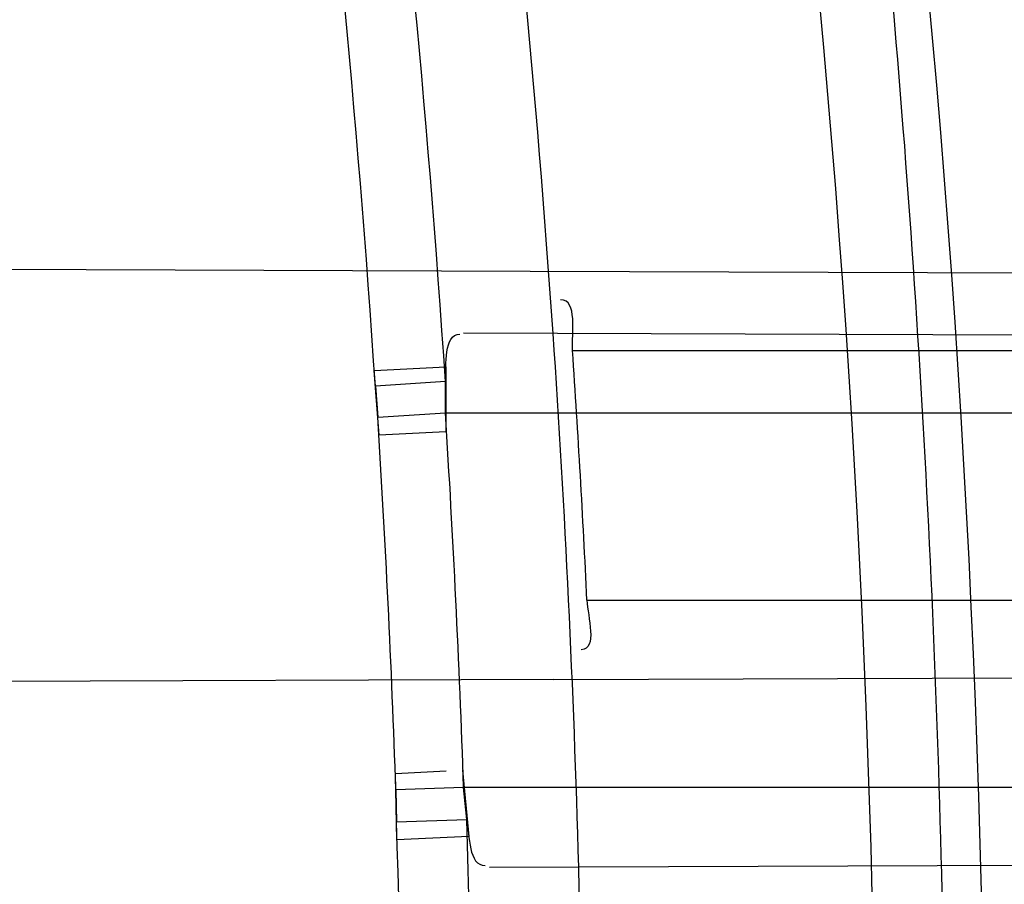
# Model space of a CAD drawing. Header units: millimetres. Extents: x 0 to 297, y 0 to 210.
# Tile 35 of 256: x 146.1889 to 146.2165, y 91.0798 to 91.104. Entities that reach past the tile are written whole.
import ezdxf

# ---------------------------------------------------------------- set-up
doc = ezdxf.new("R2010")
doc.units = ezdxf.units.MM
doc.header["$LTSCALE"] = 16.335
doc.layers.get('0').update_dxf_attribs({"linetype": 'CONTINUOUS'})
for name, color, linetype in [('01_GLOBAL', 7, 'CONTINUOUS'), ('INTFCLR_1', 7, 'CONTINUOUS'), ('INTFCLR_144815', 7, 'CONTINUOUS')]:
    doc.layers.add(name, color=color, linetype=linetype)

msp = doc.modelspace()

# ---------------------------------------------------------------- linework, layer by layer
at = {"color": 7, "linetype": 'Continuous'}
msp.add_circle((146.8548034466, 92.13446435), 2.66, dxfattribs=at)
at = {"color": 9, "linetype": 'Continuous'}
msp.add_arc((146.8548034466, 92.13446435), 2.6259090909, 182.9674534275, 267.0325465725, dxfattribs=at)
at = {"layer": '01_GLOBAL', "color": 7, "linetype": 'Continuous'}
msp.add_circle((146.8548034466, 92.13446435), 2.695, dxfattribs=at)
at = {"layer": 'INTFCLR_1', "color": 6, "linetype": 'Continuous'}
for p, q in [((146.1508700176, 91.09718212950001), (146.2031934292, 91.0969994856)), ((146.2038547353, 91.08554011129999), (146.1516667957, 91.0853579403))]:
    msp.add_line(p, q, dxfattribs=at)
at = {"layer": 'INTFCLR_1', "color": 9, "linetype": 'Continuous'}
for p, q in [((146.2031934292, 91.0969994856), (146.2621692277, 91.0967936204)), ((146.2248900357, 91.0951737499), (146.201328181, 91.0952559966)), ((146.2043853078, 91.0947686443), (146.2622645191, 91.0947686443)), ((146.2008186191, 91.0930186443), (146.2250232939, 91.0930186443)), ((146.2047874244, 91.0877686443), (146.2626121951, 91.0877686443)), ((146.2038547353, 91.08554011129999), (146.2627179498, 91.0857455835)), ((146.2254997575, 91.08251864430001), (146.2013275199, 91.08251864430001)), ((146.202051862, 91.0802838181), (146.2255620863, 91.08036588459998))]:
    msp.add_line(p, q, dxfattribs=at)
at = {"layer": 'INTFCLR_1', "color": 7, "linetype": 'Continuous'}
for p, q in [((146.1988188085, 91.0942114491), (146.2008325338, 91.094316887)), ((146.1989553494, 91.0923999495), (146.1988188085, 91.0942114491)), ((146.2008325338, 91.094316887), (146.2008326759, 91.0924851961)), ((146.2008183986, 91.0939042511), (146.1988524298, 91.0937732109)), ((146.2008186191, 91.0930186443), (146.2008183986, 91.0939042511)), ((146.1988524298, 91.0937732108), (146.1989183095, 91.09289669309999)), ((146.1989183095, 91.0928966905), (146.2008186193, 91.0930186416)), ((146.2008326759, 91.0924851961), (146.1989553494, 91.0923999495)), ((146.1994169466, 91.0829042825), (146.2008343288, 91.08298011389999)), ((146.199456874, 91.0810458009), (146.1994169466, 91.0829042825)), ((146.2012947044, 91.0830046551), (146.2014780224, 91.08113909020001)), ((146.2013275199, 91.0825186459), (146.1994274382, 91.082453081)), ((146.1994274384, 91.08245307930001), (146.1994469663, 91.0815508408)), ((146.2014163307, 91.0816137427), (146.2013275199, 91.08251864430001)), ((146.1994469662, 91.08155084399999), (146.2014163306, 91.0816137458)), ((146.2014780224, 91.08113909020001), (146.199456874, 91.0810458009))]:
    msp.add_line(p, q, dxfattribs=at)
at = {"layer": 'INTFCLR_1', "color": 6, "linetype": 'Continuous'}
for centre, radius, start, end in [((145.8396077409, 91.0702686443), 0.4224162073, 270, 90.00000002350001), ((145.8396077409, 91.0702686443), 0.4014439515, 270, 90.00000002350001), ((145.8396077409, 91.0702686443), 0.3650864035, 1.5733270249, 3.9231443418), ((145.8390281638, 91.07026907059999), 0.3661776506, 2.7391998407, 3.8363115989), ((145.8399817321, 91.0702677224), 0.3615534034, 1.9417894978, 3.6077476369)]:
    msp.add_arc(centre, radius, start, end, dxfattribs=at)
at = {"layer": 'INTFCLR_1', "color": 9, "linetype": 'Continuous'}
for centre, radius, start, end in [((145.8430307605, 91.0702693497), 0.3729410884, 346.8723352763, 13.1275089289), ((145.8429710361, 91.0702686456), 0.3699364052, 346.8756062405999, 13.1243934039), ((145.8415209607, 91.0702603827), 0.3600745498, 3.764968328, 7.411857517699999), ((145.8414982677, 91.07026041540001), 0.3581268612, 3.7644584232, 7.4108537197), ((145.8396077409, 91.0702686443), 0.3650864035, 3.9231443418, 7.0825175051), ((145.8420686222, 91.07026596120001), 0.3575665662, 1.953218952, 3.6287299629), ((145.8414903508, 91.0702686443), 0.3581343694, 358.1947295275, 1.80527045), ((145.8396077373, 91.0702686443), 0.3619872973, 358.2048144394, 1.7952067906), ((145.8396077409, 91.0702686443), 0.3650864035, 358.4266729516, 1.5733270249)]:
    msp.add_arc(centre, radius, start, end, dxfattribs=at)
for points, knots in [([(146.215167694, 90.9396470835), (146.2159987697, 90.9419085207), (146.2176274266, 90.946474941), (146.2207305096, 90.9557355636), (146.2257654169, 90.97235802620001), (146.2304341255, 90.99186806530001), (146.2335169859, 91.0093050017), (146.2348129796, 91.0182086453), (146.2354818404, 91.02335838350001), (146.2370256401, 91.0362869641), (146.2386297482, 91.0583777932), (146.2383725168, 91.0844410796), (146.2371603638, 91.1013312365), (146.2363978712, 91.10913017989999), (146.2358364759, 91.11431722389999), (146.2341019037, 91.1283170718), (146.2301634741, 91.1507347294), (146.2244881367, 91.17262139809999), (146.2204287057, 91.18561168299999), (146.2189019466, 91.1902581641), (146.2165792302, 91.19710265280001), (146.2113391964, 91.2114121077), (146.2022901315, 91.2324139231), (146.191984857, 91.25225539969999), (146.1848007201, 91.2644679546), (146.1814430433, 91.2699042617), (146.1792124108, 91.2734478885), (146.1731796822, 91.2827676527), (146.1630706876, 91.2970711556), (146.1490288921, 91.31448381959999), (146.1371354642, 91.3275359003), (146.1288272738, 91.33587871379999), (146.1242335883, 91.3402958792), (146.1178598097, 91.34625301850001), (146.1089384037, 91.3540531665), (146.0992814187, 91.3616216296), (146.0931582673, 91.3659756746), (146.0901748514, 91.36797805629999), (146.0877179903, 91.3695554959), (146.0855301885, 91.370872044), (146.0836031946, 91.37188306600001), (146.0825200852, 91.3723860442), (146.0816575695, 91.37269367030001), (146.0810609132, 91.3728329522), (146.0805598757, 91.3727572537), (146.0804622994, 91.37228572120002), (146.0807027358, 91.3717645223), (146.0811202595, 91.37104224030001), (146.0817948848, 91.3701330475), (146.0826939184, 91.36902450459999), (146.0838249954, 91.3677243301), (146.0851758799, 91.36623182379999), (146.086740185, 91.3645487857), (146.0892045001, 91.3619398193), (146.0927127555, 91.3582725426), (146.0992604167, 91.35140180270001), (146.106411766, 91.3436935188), (146.1129263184, 91.3363261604), (146.1169531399, 91.331641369), (146.123428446, 91.3239507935), (146.1333417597, 91.31148785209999), (146.1463378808, 91.2933556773), (146.155744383, 91.27855323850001), (146.1619029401, 91.26801686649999), (146.1660815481, 91.2606062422), (146.1732904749, 91.2470796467), (146.1829180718, 91.22665319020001), (146.189559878, 91.2096229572), (146.192649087, 91.2007931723)], [0, 0, 0, 0, 0.0103790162, 0.0208837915, 0.0420711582, 0.08518389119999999, 0.1071959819, 0.1183353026, 0.1239410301, 0.1295663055, 0.1744258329, 0.2192337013, 0.2417180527, 0.2473539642, 0.2529903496, 0.2641931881, 0.3081223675, 0.3509244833, 0.3614867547, 0.3667496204, 0.3719934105, 0.3926231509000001, 0.4323812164, 0.470412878, 0.488854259, 0.4934078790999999, 0.4979383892, 0.5068921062, 0.5412323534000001, 0.5733304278, 0.6031976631, 0.6172528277, 0.6240454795, 0.630650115, 0.6548352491, 0.6750685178, 0.6834752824, 0.6871962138, 0.6905460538, 0.6960524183, 0.6981915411, 0.6999110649, 0.7012078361, 0.7020914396, 0.7026255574, 0.7031007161, 0.7038824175, 0.7050749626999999, 0.7066970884, 0.7087489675, 0.7112252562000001, 0.7141187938, 0.7174211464, 0.7211233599, 0.729578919, 0.7392839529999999, 0.762009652, 0.7748693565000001, 0.7816473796, 0.7886214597, 0.8181786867, 0.8502212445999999, 0.8846823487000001, 0.8936821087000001, 0.9027944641, 0.9213301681, 0.9597016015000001, 1, 1, 1, 1]), ([(146.0853256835, 91.3712686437), (146.0858354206, 91.3712685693), (146.0884302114, 91.37024205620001), (146.0914097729, 91.3684995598), (146.094679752, 91.36644225), (146.0977098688, 91.3644452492), (146.1039326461, 91.360106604), (146.1137472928, 91.3525690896), (146.1228234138, 91.3447983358), (146.1293077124, 91.3388643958), (146.1339781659, 91.33446754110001), (146.1424222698, 91.3261670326), (146.1545124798, 91.3131819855), (146.1687911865, 91.29585634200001), (146.1790766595, 91.28161812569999), (146.1852148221, 91.2723404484), (146.1874832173, 91.2688147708), (146.1908964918, 91.263408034), (146.1981971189, 91.2512666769), (146.2086731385, 91.2315369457), (146.2178781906, 91.21064109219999), (146.2232089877, 91.19640184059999), (146.2255710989, 91.18959322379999), (146.227123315, 91.18497242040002), (146.2312489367, 91.17205880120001), (146.2370185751, 91.1502981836), (146.2410247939, 91.1279970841), (146.242788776, 91.1140716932), (146.2433595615, 91.1089133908), (146.2441347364, 91.1011583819), (146.2453671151, 91.08436335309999), (146.2456287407, 91.058442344), (146.2439975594, 91.03647449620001), (146.2424282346, 91.02361998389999), (146.2417481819, 91.0184987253), (146.2404303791, 91.0096435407), (146.2372949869, 90.9922981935), (146.2325471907, 90.97289442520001), (146.2274296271, 90.95636879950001), (146.2242749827, 90.9471599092), (146.2226192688, 90.94261896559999), (146.2217743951, 90.9403701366)], [0, 0, 0, 0, 0.0031306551, 0.0166311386, 0.0214593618, 0.0268204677, 0.03892666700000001, 0.0680356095, 0.1027865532, 0.1122690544, 0.1220182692, 0.1421808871, 0.1849821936, 0.2309157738, 0.2799873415, 0.2927705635, 0.2992370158, 0.3057352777, 0.3320402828, 0.3862318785, 0.4428084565, 0.4721382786, 0.4795908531, 0.487069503, 0.5020757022, 0.562848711, 0.6251729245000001, 0.641061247, 0.6490543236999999, 0.6570463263, 0.6889269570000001, 0.7524525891, 0.8160592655, 0.8240370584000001, 0.8319876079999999, 0.8477879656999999, 0.8790177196, 0.9402188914, 0.9703170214, 0.9852457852, 1, 1, 1, 1]), ([(146.192649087, 91.2007931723), (146.1958606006, 91.19161380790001), (146.2016925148, 91.1727509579), (146.207244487, 91.1485054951), (146.2099856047, 91.1323126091), (146.2110878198, 91.12467357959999), (146.2117778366, 91.1195334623), (146.2134659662, 91.10537393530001), (146.2150886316, 91.08202445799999), (146.2148602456, 91.05859212), (146.2140091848, 91.0442666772), (146.2136200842, 91.03903900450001), (146.2129629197, 91.0312586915), (146.2111506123, 91.0146916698), (146.206931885, 90.9897134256), (146.2017743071, 90.9689710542), (146.19827327, 90.95706681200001), (146.1968531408, 90.95239866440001), (146.1942959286, 90.9443911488), (146.1888936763, 90.9289345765), (146.1802622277, 90.90786547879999), (146.171382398, 90.8897741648), (146.1656550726, 90.8792145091), (146.1635773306, 90.8754900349), (146.1604900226, 90.8700564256), (146.1538400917, 90.8588573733), (146.1432874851, 90.8427416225), (146.130351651, 90.82515020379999), (146.1210235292, 90.81367435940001), (146.1156460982, 90.8073755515), (146.113618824, 90.80502464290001), (146.1101975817, 90.8011144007), (146.1038773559, 90.7940784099), (146.096999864, 90.7867494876), (146.0907938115, 90.7802607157), (146.0870749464, 90.7763572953), (146.0841227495, 90.7731700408), (146.082218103, 90.7709636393), (146.0811689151, 90.76956887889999), (146.0807337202, 90.7688287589), (146.0804699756, 90.768297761), (146.0805812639, 90.7676067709), (146.0820539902, 90.76790723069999), (146.0836740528, 90.7686837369), (146.0866075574, 90.7702696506), (146.0894057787, 90.77205211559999), (146.0917034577, 90.7735832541), (146.0931778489, 90.7745970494), (146.0956556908, 90.77633123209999), (146.0996186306, 90.7792326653), (146.1051563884, 90.78353748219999), (146.1134349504, 90.79034993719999), (146.1208444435, 90.79699512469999), (146.1273278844, 90.803212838), (146.1319747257, 90.8077988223), (146.1403493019, 90.8164335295), (146.1522854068, 90.8298984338), (146.1663008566, 90.8478011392), (146.1763364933, 90.8624671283), (146.1823017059, 90.8720054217), (146.1845040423, 90.87562926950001), (146.1878179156, 90.8811894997), (146.1948947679, 90.8936741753), (146.2049952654, 90.9139390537), (146.2119439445, 90.93087495), (146.2151676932, 90.9396470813)], [0, 0, 0, 0, 0.0419354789, 0.08505031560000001, 0.1071497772, 0.1127379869, 0.1183317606, 0.1295131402, 0.1742263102, 0.2191466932, 0.230445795, 0.2361065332, 0.241751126, 0.2641147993, 0.3079545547, 0.3508736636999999, 0.3561840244, 0.3614616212, 0.3719139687, 0.3924297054, 0.4320526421, 0.4700131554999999, 0.4792642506, 0.483852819, 0.4884035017, 0.5062126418, 0.5400088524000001, 0.5714206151, 0.6003317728, 0.6037560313, 0.6071340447, 0.6137178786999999, 0.6261602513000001, 0.6479155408, 0.6570536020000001, 0.6648783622, 0.6711643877, 0.6757843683, 0.6774462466, 0.6786751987, 0.6794900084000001, 0.6799813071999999, 0.6813020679, 0.6842478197, 0.6888651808, 0.6950795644, 0.6987591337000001, 0.70073729, 0.7027989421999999, 0.7117993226, 0.7219139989, 0.7330405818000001, 0.7580265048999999, 0.7648041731, 0.7717766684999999, 0.7861782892, 0.816667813, 0.8493175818, 0.8841610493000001, 0.8932352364, 0.8978283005, 0.9024468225, 0.9211469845, 0.9596997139, 1, 1, 1, 1]), ([(146.0853256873, 90.7692686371), (146.0851880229, 90.76926865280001), (146.0848509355, 90.76933511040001), (146.0848682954, 90.76994105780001), (146.0852289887, 90.7705644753), (146.0858526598, 90.7714910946), (146.0868032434, 90.7726443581), (146.0886356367, 90.7747215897), (146.090803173, 90.7769929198), (146.093215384, 90.77947858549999), (146.0959839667, 90.7823063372), (146.1017014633, 90.78813019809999), (146.1087122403, 90.79541364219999), (146.1151564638, 90.8024097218), (146.1186445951, 90.80629812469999), (146.1207113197, 90.8086358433), (146.1261908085, 90.8148966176), (146.1356953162, 90.82630389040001), (146.1488811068, 90.8438006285), (146.1596415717, 90.8598377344), (146.1664241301, 90.87098636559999), (146.1695721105, 90.8763942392), (146.1716900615, 90.88010002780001), (146.1775256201, 90.8906021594), (146.1865751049, 90.9085978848), (146.1953782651, 90.9295730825), (146.2008882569, 90.9449633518), (146.2034958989, 90.9529350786), (146.2049438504, 90.9575818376), (146.2085119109, 90.96942638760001), (146.2137695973, 90.9900678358), (146.2180725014, 91.0149384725), (146.2199207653, 91.0314342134), (146.2205908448, 91.0391798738), (146.2209875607, 91.0443838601), (146.221855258, 91.0586438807), (146.2220882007, 91.0819731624), (146.2204334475, 91.1052178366), (146.2187124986, 91.1193111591), (146.218008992, 91.1244278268), (146.2168850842, 91.13203296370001), (146.2140893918, 91.1481570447), (146.2084266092, 91.17229781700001), (146.202482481, 91.1910654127), (146.1992099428, 91.20019722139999)], [0, 0, 0, 0, 0.0008731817, 0.001718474, 0.0032338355, 0.0055641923, 0.008732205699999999, 0.0127298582, 0.0231213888, 0.0286463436, 0.0346993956, 0.04822263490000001, 0.0804125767, 0.0988155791, 0.1085508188, 0.1135449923, 0.1186070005, 0.1613231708, 0.2076862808, 0.2575123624, 0.2837454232, 0.2904461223, 0.2972015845, 0.3108183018, 0.3666504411, 0.4248609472, 0.4549769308, 0.4703146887, 0.4780576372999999, 0.4858477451, 0.5487776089, 0.6130123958, 0.6457680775, 0.6540347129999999, 0.6623246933, 0.6788711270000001, 0.74464742, 0.8101273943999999, 0.8265053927, 0.8346996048, 0.8428861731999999, 0.8752668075, 0.9384714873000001, 1, 1, 1, 1])]:
    msp.add_open_spline(points, degree=3, knots=knots, dxfattribs=at)
at = {"layer": 'INTFCLR_1', "color": 6, "linetype": 'Continuous'}
for points, knots in [([(146.1150652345, 91.3712686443), (146.1142109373, 91.3712686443), (146.1157546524, 91.3683280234), (146.1170803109, 91.3667058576), (146.1192467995, 91.3638593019), (146.1219201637, 91.3606396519), (146.125337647, 91.3565305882), (146.129332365, 91.3517587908), (146.1336170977, 91.3465688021), (146.1378478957, 91.3413533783), (146.1417862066, 91.33638567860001), (146.1454017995, 91.33172329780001), (146.1486896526, 91.3273866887), (146.1516611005, 91.3233827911), (146.1543369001, 91.3197024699), (146.156743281, 91.3163299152), (146.1589048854, 91.3132456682), (146.1608385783, 91.3104414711), (146.1625660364, 91.3078989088), (146.1641084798, 91.30559694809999), (146.165490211, 91.30350884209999), (146.1667189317, 91.3016311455), (146.1678098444, 91.29994672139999), (146.1687779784, 91.29843810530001), (146.1696459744, 91.2970741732), (146.1706214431, 91.29552968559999), (146.171753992, 91.2937197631), (146.1728766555, 91.29190262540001), (146.1738510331, 91.2903096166), (146.1746912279, 91.2889253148), (146.1756155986, 91.2873892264), (146.1766371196, 91.2856754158), (146.1777643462, 91.28376355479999), (146.1790081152, 91.2816276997), (146.1803754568, 91.2792474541), (146.181880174, 91.2765877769), (146.1835347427, 91.2736124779), (146.1853542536, 91.27027563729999), (146.1873580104, 91.2665190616), (146.1895596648, 91.26228659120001), (146.1919715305, 91.2575132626), (146.194608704, 91.25211957), (146.1974929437, 91.24599442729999), (146.200642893, 91.2390039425), (146.2040752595, 91.23097719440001), (146.207802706, 91.22170867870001), (146.2118351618, 91.2109047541), (146.2161179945, 91.1983172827), (146.2203681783, 91.1842931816), (146.2242872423, 91.1694234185), (146.2276657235, 91.1543820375), (146.2304753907, 91.139299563), (146.2327156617, 91.12423570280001), (146.2343982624, 91.1091881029), (146.2355287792, 91.09419226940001), (146.236117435, 91.07923359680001), (146.2361708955, 91.0643357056), (146.2356951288, 91.04948488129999), (146.2346936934, 91.03468304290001), (146.2331693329, 91.0199420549), (146.2311191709, 91.00523224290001), (146.2285428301, 90.9905732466), (146.2254275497, 90.9759332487), (146.2217708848, 90.96133081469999), (146.2176203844, 90.94696854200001), (146.2132204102, 90.93354429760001), (146.2088852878, 90.9216267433), (146.2048596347, 90.91144843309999), (146.2011587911, 90.9027023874), (146.1977663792, 90.8951298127), (146.1946668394, 90.88853337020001), (146.1918379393, 90.88275133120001), (146.1892594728, 90.8776633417), (146.1869119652, 90.8731715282), (146.1847820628, 90.86920240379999), (146.1828538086, 90.8656918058), (146.1811073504, 90.8625765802), (146.1795253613, 90.85980462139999), (146.1780916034, 90.8573318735), (146.1767959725, 90.85512907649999), (146.1756290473, 90.853169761), (146.1745782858, 90.8514245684), (146.1736278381, 90.8498612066), (146.1727650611, 90.8484544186), (146.1719665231, 90.84716262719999), (146.1711689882, 90.84588214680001), (146.1703111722, 90.8445150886), (146.1693416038, 90.84298277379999), (146.1682509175, 90.8412753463), (146.1670226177, 90.8393723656), (146.1656376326, 90.83725160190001), (146.1640803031, 90.83489670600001), (146.1623329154, 90.8322916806), (146.1603729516, 90.82941522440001), (146.1581781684, 90.826247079), (146.1557236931, 90.8227690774), (146.1529902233, 90.81897164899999), (146.1499514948, 90.81483864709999), (146.1465806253, 90.8103557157), (146.1428687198, 90.80553486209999), (146.1388145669, 90.8003907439), (146.1344498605, 90.7949851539), (146.129996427, 90.7895765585), (146.1258273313, 90.7845911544), (146.1222457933, 90.7802900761), (146.1194492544, 90.7769295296), (146.1171773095, 90.7739602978), (146.1158081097, 90.7722877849), (146.114193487, 90.7692686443), (146.1150652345, 90.7692686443)], [0, 0, 0, 0, 0.0038604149, 0.007501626, 0.0124785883, 0.0188917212, 0.0268498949, 0.0364677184, 0.0470694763, 0.05724446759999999, 0.0668187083, 0.0757144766, 0.08390537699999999, 0.0914099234, 0.09824517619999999, 0.1044667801, 0.1101313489, 0.1152642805, 0.1198589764, 0.1240215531, 0.1277856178, 0.1311734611, 0.1341617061, 0.1368541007, 0.1392736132, 0.1414672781, 0.1451087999, 0.148921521, 0.1511192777, 0.1535471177, 0.1562389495, 0.1592204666, 0.1625628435, 0.1662680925, 0.1703891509, 0.1749670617, 0.1800766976, 0.185772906, 0.1921414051, 0.1993155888, 0.2073311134, 0.2163077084, 0.2264451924, 0.2379233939, 0.2509534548, 0.2658909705, 0.2830621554, 0.3030578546, 0.3259639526, 0.3492662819, 0.3725305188, 0.395610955, 0.4185782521, 0.4413347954, 0.4640172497, 0.4865192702, 0.5089682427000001, 0.5313242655, 0.5536477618, 0.5759939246, 0.5982772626, 0.6207472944, 0.6432362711, 0.6658996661, 0.6887559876, 0.7107777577, 0.7297237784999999, 0.7460531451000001, 0.7602331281, 0.7726347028, 0.7835467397, 0.7931663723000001, 0.8017211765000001, 0.8093215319, 0.8160683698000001, 0.8220757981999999, 0.8274205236, 0.83220661, 0.8364980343, 0.8403367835, 0.8437547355, 0.8468031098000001, 0.8495420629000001, 0.8520223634, 0.8542604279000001, 0.8564046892, 0.8588391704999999, 0.8615533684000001, 0.8645986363, 0.8679945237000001, 0.8717882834, 0.8760445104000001, 0.8807522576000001, 0.8859628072, 0.8917731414, 0.8981681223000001, 0.9051985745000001, 0.9129160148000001, 0.9213486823, 0.930543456, 0.9404096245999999, 0.9509435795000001, 0.9619432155, 0.9720502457, 0.9803711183, 0.9870628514, 0.9922716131, 0.9960607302, 1, 1, 1, 1]), ([(146.1150652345, 90.7692686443), (146.1160387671, 90.7692686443), (146.1177271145, 90.7704064), (146.1203228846, 90.771969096), (146.1232989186, 90.77413160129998), (146.1269787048, 90.7769491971), (146.1313602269, 90.7805465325), (146.136189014, 90.7847397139), (146.1410884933, 90.7892225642), (146.14571304, 90.7936536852), (146.1499506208, 90.7978758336), (146.1538079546, 90.8018604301), (146.1573032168, 90.80558744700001), (146.1604624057, 90.80905244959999), (146.1633068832, 90.8122543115), (146.1658602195, 90.8151952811), (146.1681553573, 90.81789510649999), (146.1702110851, 90.8203595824), (146.1720499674, 90.82260144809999), (146.1736917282, 90.82463420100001), (146.175161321, 90.82647923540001), (146.1764960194, 90.8281758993), (146.177810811, 90.8298661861), (146.1792115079, 90.8316888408), (146.1806985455, 90.83365031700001), (146.1821699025, 90.8356187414), (146.183615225, 90.8375779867), (146.1851191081, 90.83964462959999), (146.1867839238, 90.8419668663), (146.1886446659, 90.84460610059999), (146.1907239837, 90.84761283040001), (146.1930437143, 90.8510418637), (146.1956231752, 90.8549500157), (146.1984823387, 90.8594072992), (146.2016518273, 90.86451166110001), (146.2051614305, 90.8703758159), (146.209038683, 90.87713741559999), (146.2133125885, 90.8849785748), (146.2180078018, 90.8941127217), (146.2231555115, 90.90485947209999), (146.2286552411, 90.91737178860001), (146.2341538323, 90.9312565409), (146.2392951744, 90.9458956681), (146.2438614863, 90.9607345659), (146.2478132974, 90.9756282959), (146.2511637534, 90.9905608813), (146.2539112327, 91.0054533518), (146.2560779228, 91.020346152), (146.2576685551, 91.0351758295), (146.2586982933, 91.04996599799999), (146.2591763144, 91.0647019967), (146.2591102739, 91.07938636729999), (146.2585051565, 91.0940278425), (146.2573642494, 91.1086171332), (146.2556872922, 91.1231604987), (146.2534729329, 91.1376558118), (146.2507211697, 91.1520808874), (146.2474209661, 91.1664680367), (146.2435667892, 91.18079923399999), (146.239139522, 91.1950910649), (146.234151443, 91.20927087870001), (146.2288018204, 91.2228037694), (146.2234345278, 91.2350612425), (146.218408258, 91.24561069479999), (146.2138248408, 91.25458398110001), (146.2096571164, 91.2622864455), (146.2058775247, 91.2689320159), (146.2024553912, 91.2746998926), (146.1993628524, 91.27972662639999), (146.196567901, 91.2841272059), (146.1940471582, 91.2879852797), (146.1917761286, 91.291377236), (146.189737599, 91.2943570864), (146.1879066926, 91.29698229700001), (146.18627007, 91.2992900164), (146.1848016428, 91.3013303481), (146.183482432, 91.3031394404), (146.182221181, 91.3048484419), (146.1809100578, 91.3066048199), (146.1794654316, 91.30851560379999), (146.1779774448, 91.3104564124), (146.1764846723, 91.31237679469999), (146.1749729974, 91.3142966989), (146.1733137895, 91.3163746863), (146.1714604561, 91.3186595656), (146.1693845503, 91.3211749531), (146.1670661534, 91.32393152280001), (146.1644777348, 91.32694376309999), (146.1615962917, 91.33021938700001), (146.1583918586, 91.3337681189), (146.154841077, 91.33758842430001), (146.1509238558, 91.34167085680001), (146.1466153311, 91.3459997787), (146.1419164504, 91.35053715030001), (146.1369054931, 91.3551583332), (146.1319289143, 91.35951049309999), (146.1273729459, 91.3632762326), (146.1235388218, 91.3662278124), (146.1204516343, 91.36848349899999), (146.1177826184, 91.37009623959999), (146.1160568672, 91.3712686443), (146.1150652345, 91.3712686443)], [0, 0, 0, 0, 0.0042187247, 0.0081401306, 0.0133978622, 0.0200459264, 0.0282638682, 0.0379443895, 0.0477615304, 0.05703690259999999, 0.0656973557, 0.0736821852, 0.0810680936, 0.0878383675, 0.0940009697, 0.0996271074, 0.1047154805, 0.1093563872, 0.1135342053, 0.1172803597, 0.1206792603, 0.1237557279, 0.1266349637, 0.1299589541, 0.1337168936, 0.1373013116, 0.1406085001, 0.1442672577, 0.148377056, 0.1529904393, 0.1582606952, 0.164218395, 0.1709303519, 0.1785521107, 0.1871652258, 0.1969659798, 0.2081658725, 0.2209392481, 0.2356613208, 0.2526660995, 0.2725685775, 0.2948769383, 0.3173640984, 0.3397873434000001, 0.3621386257, 0.3841211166, 0.4060891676, 0.4277469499, 0.4493218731, 0.470705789, 0.4919793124, 0.5131981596, 0.5343255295, 0.5554668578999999, 0.5765984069, 0.5977513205, 0.6189954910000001, 0.6402209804, 0.6617015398, 0.6832900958, 0.7050415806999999, 0.7268239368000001, 0.7463339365, 0.7630160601, 0.7774553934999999, 0.7899931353, 0.8009638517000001, 0.8105830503, 0.8190545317, 0.8265380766, 0.8331730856, 0.8390248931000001, 0.8442268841, 0.8488182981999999, 0.8528943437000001, 0.8564866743, 0.8597116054, 0.8625968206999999, 0.8656908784, 0.8692094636, 0.8729771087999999, 0.8762884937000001, 0.879749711, 0.8835661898, 0.8878115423, 0.8924986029, 0.8976989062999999, 0.9034198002, 0.9097088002, 0.9166034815, 0.9241390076, 0.9323094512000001, 0.9411199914, 0.9506041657, 0.9606137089, 0.9706541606, 0.9792553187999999, 0.9862062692, 0.9916647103, 0.9957028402, 1, 1, 1, 1])]:
    msp.add_open_spline(points, degree=3, knots=knots, dxfattribs=at)
for points in [[(146.2043853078, 91.0947686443), (146.2043526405, 91.0952558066), (146.2045371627, 91.0961925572), (146.2040489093, 91.0961942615)], [(146.2008183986, 91.0939042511), (146.2008494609, 91.0943636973), (146.2007652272, 91.095225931), (146.2012257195, 91.09522432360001)], [(146.2047874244, 91.0877686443), (146.2048097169, 91.08730270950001), (146.2050931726, 91.08638012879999), (146.2046267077, 91.08637850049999)], [(146.2014163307, 91.0816137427), (146.2014928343, 91.081157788), (146.2014680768, 91.08032392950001), (146.2019304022, 91.0803255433)]]:
    msp.add_open_spline(points, degree=3, dxfattribs=at)
at = {"layer": 'INTFCLR_144815', "color": 6, "linetype": 'Continuous'}
for radius in [0.4466793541, 0.4256665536]:
    msp.add_circle((145.8396077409, 91.0702686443), radius, dxfattribs=at)
for radius, start, end in [(0.6157754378, 313.9937911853, 154.5150993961), (0.5947754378, 312.9543589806, 154.5144414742), (0.5751005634, 282.2440355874, 71.2863570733), (0.4537777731, 308.490992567, 51.50900743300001)]:
    msp.add_arc((145.8396077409, 91.0702686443), radius, start, end, dxfattribs=at)
at = {"layer": 'INTFCLR_144815', "color": 9, "linetype": 'Continuous'}
for centre, radius, start, end in [((145.8396077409, 91.0702686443), 0.5712784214, 292.4997540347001, 54.0964566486), ((145.8396102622, 91.0702698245), 0.5153523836, 292.4997540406, 54.09645665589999), ((145.8396077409, 91.0702686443), 0.450734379, 313.8592910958, 46.1407088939)]:
    msp.add_arc(centre, radius, start, end, dxfattribs=at)
at = {"layer": 'INTFCLR_144815', "color": 6, "linetype": 'Continuous'}
for points, knots in [([(146.2625648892, 91.0702686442), (146.2625648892, 91.0724684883), (146.262532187, 91.0768687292), (146.2623850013, 91.08346881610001), (146.2621395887, 91.09006891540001), (146.2617957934, 91.0966690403), (146.2613534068, 91.1032690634), (146.2608121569, 91.10986895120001), (146.260171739, 91.11646838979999), (146.2594317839, 91.123067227), (146.2585919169, 91.1296649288), (146.2576516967, 91.13626118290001), (146.2566107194, 91.14285515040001), (146.2554685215, 91.14944622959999), (146.2542247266, 91.1560332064), (146.2528788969, 91.1626151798), (146.2514307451, 91.1691905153), (146.2498799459, 91.1757578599), (146.2482264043, 91.18231502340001), (146.2464700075, 91.1888601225), (146.2446109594, 91.1953903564), (146.2426494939, 91.20190318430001), (146.240586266, 91.20839506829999), (146.2384220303, 91.2148626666), (146.2361580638, 91.2213016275), (146.2337958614, 91.2277076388), (146.2313375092, 91.2340755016), (146.2287855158, 91.2403997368), (146.2261430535, 91.24667412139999), (146.223413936, 91.2528919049), (146.2206027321, 91.25904570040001), (146.2177148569, 91.2651274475), (146.2147566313, 91.2711284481), (146.2117353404, 91.27703939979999), (146.2086592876, 91.28285042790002), (146.2055378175, 91.2885511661), (146.2023813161, 91.29413085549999), (146.1992011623, 91.29957850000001), (146.1960096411, 91.3048830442), (146.1928197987, 91.3100336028), (146.1896452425, 91.3150197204), (146.1864998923, 91.3198316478), (146.1833976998, 91.3244606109), (146.1803523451, 91.32889905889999), (146.1773769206, 91.3331408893), (146.1744836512, 91.33718159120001), (146.1716836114, 91.34101837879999), (146.1689866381, 91.3446500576), (146.1664013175, 91.3480768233), (146.1639350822, 91.3512999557), (146.1615937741, 91.3543222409), (146.1593814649, 91.35714805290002), (146.1573002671, 91.3597834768), (146.1553509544, 91.36223545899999), (146.1535333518, 91.3645113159), (146.1518468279, 91.3666181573), (146.1502903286, 91.36856289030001), (146.148862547, 91.37035208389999), (146.1475620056, 91.3719918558), (146.1463872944, 91.3734878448), (146.1453367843, 91.3748448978), (146.1444092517, 91.3760686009), (146.1436017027, 91.3771608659), (146.1429160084, 91.3781339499), (146.1423391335, 91.37896735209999), (146.1418093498, 91.3798985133), (146.141227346, 91.3805648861), (146.1412445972, 91.3817629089), (146.1415550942, 91.3817685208)], [0, 0, 0, 0, 0.0193188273, 0.0386418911, 0.05797372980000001, 0.0773181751, 0.0966800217, 0.1160624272, 0.1354702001, 0.1549057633, 0.1743738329, 0.1938759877, 0.2134167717, 0.2329964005, 0.2526187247, 0.2722829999, 0.2919923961, 0.3117443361, 0.3315407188, 0.3513772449, 0.37125414, 0.391164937, 0.4111075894, 0.4310729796, 0.4510561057, 0.4710451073, 0.4910305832, 0.5109984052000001, 0.5309330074, 0.5508166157, 0.5706284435, 0.590344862, 0.6099392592, 0.6293819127, 0.6486401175, 0.6676780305, 0.6864570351, 0.7049360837, 0.7230721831, 0.7408210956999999, 0.7581383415, 0.7749801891, 0.7913047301, 0.8070730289, 0.822250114, 0.8368060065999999, 0.8507161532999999, 0.8639624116, 0.8765312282, 0.8884132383, 0.8996029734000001, 0.9101049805, 0.9199296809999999, 0.9290934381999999, 0.9376135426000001, 0.9455077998, 0.9527934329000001, 0.9594885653, 0.9656100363, 0.9711731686, 0.9761922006, 0.9806816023, 0.9846553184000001, 0.9881278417, 0.9911127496, 0.9936230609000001, 0.9972727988, 1, 1, 1, 1]), ([(146.1515348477, 90.7587687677), (146.1512150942, 90.7587746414), (146.1512119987, 90.7600070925), (146.1517859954, 90.7606977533), (146.1523169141, 90.7616585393), (146.1528921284, 90.7625183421), (146.1535763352, 90.7635215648), (146.1543814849, 90.7646472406), (146.15530592, 90.76590779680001), (146.1563525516, 90.76730531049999), (146.1575225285, 90.7688454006), (146.1588179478, 90.7705337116), (146.1602417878, 90.77237807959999), (146.1617966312, 90.7743862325), (146.1634827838, 90.7765637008), (146.1652973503, 90.7789125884), (146.1672357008, 90.7814334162), (146.169295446, 90.7841302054), (146.1714790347, 90.7870140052), (146.1737896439, 90.7900978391), (146.1762240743, 90.7933873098), (146.1787743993, 90.79688231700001), (146.1814309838, 90.80058082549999), (146.1841860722, 90.80448380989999), (146.1870298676, 90.8085896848), (146.1899514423, 90.8128953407), (146.1929388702, 90.81739609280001), (146.195979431, 90.82208572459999), (146.1990598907, 90.82695665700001), (146.2021667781, 90.832000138), (146.2052866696, 90.837206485), (146.2084064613, 90.8425653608), (146.2115136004, 90.84806604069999), (146.2145962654, 90.85369765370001), (146.2176434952, 90.85944939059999), (146.2206452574, 90.86531064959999), (146.2235925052, 90.87127120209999), (146.2264771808, 90.8773212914), (146.2292921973, 90.88345171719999), (146.2320314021, 90.88965389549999), (146.2346894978, 90.8959198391), (146.2372619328, 90.9022420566), (146.2397453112, 90.90861474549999), (146.2421317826, 90.9150191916), (146.2444188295, 90.9214479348), (146.2466074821, 90.92790255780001), (146.2487002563, 90.9343910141), (146.2506975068, 90.9409155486), (146.2525965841, 90.9474680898), (146.2543963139, 90.95404485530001), (146.2560946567, 90.9606375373), (146.2576905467, 90.9672398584), (146.2591843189, 90.9738506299), (146.2605765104, 90.98046966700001), (146.2618676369, 90.9870969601), (146.2630580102, 90.99373176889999), (146.2641477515, 91.00037227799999), (146.2651369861, 91.0070162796), (146.2660260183, 91.0136624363), (146.2668152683, 91.02031037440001), (146.2675051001, 91.0269596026), (146.2680958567, 91.03360976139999), (146.2685878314, 91.0402603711), (146.2689813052, 91.04691137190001), (146.269276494, 91.05356251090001), (146.2694735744, 91.0602138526), (146.2695726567, 91.0668651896), (146.2695738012, 91.07351660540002), (146.2694770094, 91.08016791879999), (146.2692822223, 91.0868192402), (146.2689893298, 91.0934703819), (146.2685981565, 91.1001213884), (146.2681084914, 91.10677196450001), (146.2675200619, 91.1134219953), (146.2668325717, 91.12007108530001), (146.2660456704, 91.1267189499), (146.2651589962, 91.1333650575), (146.2641721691, 91.140008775), (146.2630848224, 91.1466492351), (146.2618965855, 91.1532855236), (146.2606070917, 91.1599166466), (146.2592161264, 91.1665408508), (146.2577236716, 91.1731557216), (146.25612979, 91.17975889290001), (146.2544344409, 91.1863486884), (146.2526374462, 91.19292404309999), (146.2507388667, 91.199483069), (146.2487392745, 91.2060224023), (146.2466397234, 91.21253772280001), (146.2444415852, 91.21902445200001), (146.2421464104, 91.2254781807), (146.2397562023, 91.2318939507), (146.2372735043, 91.23826617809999), (146.2347014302, 91.24458873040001), (146.2320437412, 91.2508548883), (146.2293049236, 91.2570573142), (146.2264902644, 91.2631880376), (146.2236059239, 91.2692384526), (146.220658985, 91.2751993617), (146.2176574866, 91.2810610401), (146.2146104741, 91.2868132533), (146.211527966, 91.2924454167), (146.2084209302, 91.29794670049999), (146.2053011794, 91.3033062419), (146.2021812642, 91.3085133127), (146.1990742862, 91.31355757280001), (146.1959936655, 91.31842933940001), (146.1929528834, 91.3231198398), (146.189965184, 91.32762147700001), (146.187043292, 91.3319280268), (146.1841991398, 91.3360347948), (146.1814436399, 91.339938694), (146.1787864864, 91.34363828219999), (146.1762360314, 91.34713370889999), (146.1737992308, 91.3504265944), (146.1714816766, 91.35351982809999), (146.1692876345, 91.3564173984), (146.1672201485, 91.3591241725), (146.1652811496, 91.36164570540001), (146.1634716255, 91.36398800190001), (146.1617917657, 91.3661573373), (146.1602410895, 91.3681601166), (146.1588186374, 91.3700026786), (146.1575230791, 91.3716911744), (146.1563528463, 91.37323156), (146.1553062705, 91.3746291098), (146.1543814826, 91.3758897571), (146.1535770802, 91.37701559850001), (146.1528902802, 91.3780187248), (146.1523225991, 91.3788790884), (146.1518630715, 91.37966964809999), (146.151402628, 91.3804116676), (146.1510534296, 91.3817596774), (146.1515348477, 91.3817685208)], [0, 0, 0, 0, 0.0014103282, 0.0032894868, 0.0045784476, 0.006109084, 0.0078878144, 0.009921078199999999, 0.0122159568, 0.0147800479, 0.0176210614, 0.0207450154, 0.0241645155, 0.0278962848, 0.0319450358, 0.0363094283, 0.0409856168, 0.0459681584, 0.0512740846, 0.0569372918, 0.0629614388, 0.06932079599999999, 0.0760170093, 0.0830428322, 0.09038864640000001, 0.09804223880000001, 0.1059886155, 0.1142106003, 0.1226891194, 0.1314036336, 0.1403327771, 0.1494548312, 0.1587482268, 0.1681920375, 0.1777662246, 0.1874518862, 0.1972313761, 0.2070885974, 0.2170088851, 0.2269790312, 0.2369874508, 0.247023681, 0.2570780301, 0.2671479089, 0.2771627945, 0.2871678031, 0.297203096, 0.3072268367, 0.3172573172, 0.3272873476, 0.3372951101, 0.3472786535, 0.3572404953, 0.3671820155, 0.3771057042, 0.38701475, 0.3969071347, 0.4067804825, 0.4166362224, 0.4264761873, 0.4363022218, 0.4461151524, 0.4559173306, 0.4657100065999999, 0.4754958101, 0.4852761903, 0.4950537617, 0.5048299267, 0.514607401, 0.5243876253, 0.5341732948, 0.5439658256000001, 0.5537677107, 0.5635801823, 0.5734055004, 0.5832449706, 0.5931003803, 0.6029729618, 0.6128636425, 0.6227732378, 0.6327028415, 0.6426530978, 0.6526214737, 0.6626060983, 0.6726078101, 0.6826271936, 0.6926651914, 0.7027189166, 0.7127821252, 0.7228511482, 0.7329216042, 0.7429877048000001, 0.7530428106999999, 0.7630790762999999, 0.7730874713, 0.7830577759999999, 0.7929782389, 0.8028356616, 0.8126154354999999, 0.8223014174, 0.8318761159, 0.8413205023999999, 0.8506146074, 0.8597374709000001, 0.8686675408, 0.8773831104, 0.8858627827, 0.8940860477, 0.9020337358, 0.9096886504, 0.9170358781, 0.9240630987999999, 0.9307608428, 0.9371226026, 0.9431446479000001, 0.9488258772, 0.9541674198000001, 0.9591725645, 0.9638462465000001, 0.9681947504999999, 0.9722253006, 0.9759458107, 0.979364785, 0.9824904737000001, 0.9853313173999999, 0.9878955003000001, 0.9901906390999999, 0.9922241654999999, 0.994002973, 0.9955336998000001, 0.9968227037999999, 0.9978766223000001, 1, 1, 1, 1]), ([(146.1221340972, 91.3712686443), (146.121854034, 91.3712686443), (146.1217650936, 91.3702108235), (146.1224894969, 91.3693788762), (146.123367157, 91.3678782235), (146.1247612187, 91.36609387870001), (146.1265613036, 91.3637862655), (146.128808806, 91.3610382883), (146.13150356, 91.35777147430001), (146.1346511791, 91.3539703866), (146.1382867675, 91.3495479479), (146.1424048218, 91.3444666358), (146.14699477, 91.3386792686), (146.1520315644, 91.33214766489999), (146.1574486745, 91.3248776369), (146.1631935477, 91.3168507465), (146.1691616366, 91.3081205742), (146.17527173, 91.2987121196), (146.1814126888, 91.28870824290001), (146.1874988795, 91.2781675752), (146.1934387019, 91.26717947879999), (146.1991667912, 91.2558081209), (146.2046200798, 91.244134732), (146.2097609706, 91.2322084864), (146.2145518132, 91.2200965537), (146.2189754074, 91.2078325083), (146.2230148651, 91.1954622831), (146.226661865, 91.18301775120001), (146.2299164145, 91.1705130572), (146.2327714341, 91.1579940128), (146.2352383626, 91.1454361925), (146.2373125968, 91.1328888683), (146.2390034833, 91.1203246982), (146.2403109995, 91.1077833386), (146.2412405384, 91.0952555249), (146.2417956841, 91.0827526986), (146.2419187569, 91.0744270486), (146.2419187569, 91.0702686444)], [0, 0, 0, 0, 0.0025344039, 0.005901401, 0.0109295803, 0.0177704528, 0.0265540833, 0.0373505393, 0.04991676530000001, 0.0648695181, 0.0820131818, 0.1017234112, 0.1240566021, 0.1488553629, 0.1763609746, 0.2060970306, 0.2381748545, 0.2720515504, 0.3076064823, 0.3443876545, 0.3821831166, 0.4206251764, 0.4595934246, 0.4987613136, 0.5381325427, 0.5774437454, 0.6167240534, 0.6558745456, 0.6947773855, 0.7336358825, 0.7720551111, 0.8105726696, 0.8487051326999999, 0.8867612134, 0.9246626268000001, 0.9623689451, 1, 1, 1, 1]), ([(146.1616919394, 91.3712686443), (146.1613689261, 91.3712686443), (146.161354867, 91.3700255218), (146.1618990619, 91.3693139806), (146.1624036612, 91.3683331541), (146.1629511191, 91.3674540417), (146.1636029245, 91.3664290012), (146.1643702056, 91.3652789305), (146.1652510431, 91.3639918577), (146.1662478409, 91.3625660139), (146.1673615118, 91.3609958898), (146.1685933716, 91.35927662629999), (146.1699443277, 91.3574028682), (146.1714151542, 91.35536903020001), (146.1730061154, 91.3531695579), (146.1747171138, 91.35079874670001), (146.1765473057, 91.34825122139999), (146.1784952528, 91.3455217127), (146.1805585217, 91.34260561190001), (146.1827337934, 91.3394988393), (146.1850166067, 91.33619825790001), (146.187401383, 91.332701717), (146.1898813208, 91.3290083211), (146.1924484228, 91.32511854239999), (146.1950935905, 91.32103426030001), (146.1978067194, 91.31675882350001), (146.2005768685, 91.3122970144), (146.2033924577, 91.3076549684), (146.2062415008, 91.3028400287), (146.2091118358, 91.2978605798), (146.2119913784, 91.29272580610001), (146.2148683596, 91.2874454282), (146.2177314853, 91.2820295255), (146.2205700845, 91.27648833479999), (146.2233742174, 91.2708320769), (146.2261347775, 91.2650707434), (146.2288435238, 91.2592139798), (146.2314930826, 91.2532710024), (146.2340769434, 91.24725050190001), (146.2365894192, 91.2411606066), (146.2390255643, 91.2350089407), (146.2413812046, 91.22880240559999), (146.2436527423, 91.2225475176), (146.2458372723, 91.21624994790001), (146.2479322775, 91.2099152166), (146.2499358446, 91.2035479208), (146.2518463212, 91.19715263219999), (146.2536625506, 91.1907330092), (146.255383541, 91.184292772), (146.2570086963, 91.17783475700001), (146.2585375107, 91.17136193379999), (146.2599697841, 91.16487642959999), (146.261305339, 91.1583806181), (146.262544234, 91.1518760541), (146.2636865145, 91.1453645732), (146.2647323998, 91.1388472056), (146.265682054, 91.1323253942), (146.2665357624, 91.1257998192), (146.2672937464, 91.1192715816), (146.2679563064, 91.1127410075), (146.2685236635, 91.1062089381), (146.2689960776, 91.09967549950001), (146.2693737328, 91.09314134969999), (146.2696568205, 91.0866064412), (146.2698454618, 91.08007129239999), (146.2699397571, 91.07353577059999), (146.2699397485, 91.0670003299), (146.2698454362, 91.06046482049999), (146.2696567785, 91.053929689), (146.2693736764, 91.0473948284), (146.2689960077, 91.0408607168), (146.2685235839, 91.0343273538), (146.2679562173, 91.0277953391), (146.2672936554, 91.0212648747), (146.2665356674, 91.0147367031), (146.2656819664, 91.0082112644), (146.2647323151, 91.0016895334), (146.263686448, 90.9951723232), (146.2625441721, 90.9886608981), (146.2613053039, 90.982156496), (146.2599697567, 90.975660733), (146.2585375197, 90.9691753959), (146.257008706, 90.96270257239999), (146.2553835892, 90.9562447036), (146.2536625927, 90.949804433), (146.2518464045, 90.94338494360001), (146.2499359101, 90.9369895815), (146.2479323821, 90.9306223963), (146.2458373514, 90.92428757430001), (146.2436528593, 90.9179901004), (146.2413812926, 90.9117351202), (146.2390256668, 90.90552861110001), (146.2365895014, 90.899376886), (146.2340770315, 90.8932869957), (146.2314931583, 90.88726645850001), (146.2288435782, 90.88132342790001), (146.2261348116, 90.875466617), (146.2233742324, 90.86970524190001), (146.2205700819, 90.8640489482), (146.2177314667, 90.8585077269), (146.2148683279, 90.8530918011), (146.2119913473, 90.8478114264), (146.2091118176, 90.84267667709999), (146.2062415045, 90.8376972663), (146.2033924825, 90.8328823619), (146.200576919, 90.82824035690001), (146.1978068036, 90.82377859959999), (146.1950937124, 90.8195032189), (146.1924485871, 90.815418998), (146.1898815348, 90.8115292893), (146.1874016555, 90.8078359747), (146.1850169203, 90.8043394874), (146.1827341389, 90.8010389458), (146.1805588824, 90.7979321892), (146.1784956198, 90.79501609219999), (146.1765476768, 90.7922865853), (146.1747174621, 90.7897390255), (146.1730064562, 90.78736820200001), (146.1714154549, 90.7851686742), (146.1699446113, 90.78313481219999), (146.1685936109, 90.7812609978), (146.1673617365, 90.7795417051), (146.1662480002, 90.7779715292), (146.1652512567, 90.7765456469), (146.1643701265, 90.7752585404), (146.1636036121, 90.7741083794), (146.1629493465, 90.7730834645), (146.1624091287, 90.7722038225), (146.1619724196, 90.7713972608), (146.1615362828, 90.7706337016), (146.1612048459, 90.7692686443), (146.1616919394, 90.7692686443)], [0, 0, 0, 0, 0.0014863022, 0.0034583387, 0.00480742, 0.0064070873, 0.008263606, 0.0103831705, 0.0127725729, 0.0154385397, 0.018388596, 0.0216299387, 0.0251705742, 0.0290176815, 0.0331791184, 0.0376612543, 0.0424708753, 0.0476126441, 0.053091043, 0.05890788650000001, 0.0650637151, 0.071556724, 0.0783824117, 0.08553378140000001, 0.09300120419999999, 0.1007725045, 0.1088330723, 0.1171662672, 0.125753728, 0.1345758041, 0.1436120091, 0.1528416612, 0.1622443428, 0.1717998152, 0.1814887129, 0.1912927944, 0.2011949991, 0.2111795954, 0.2212322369, 0.2313400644, 0.2414915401, 0.251676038, 0.2618853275, 0.272110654, 0.2823462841, 0.2925853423, 0.3028240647, 0.3130572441, 0.3232827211, 0.3334966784, 0.3436983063, 0.353884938, 0.364056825, 0.3742120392, 0.3843517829, 0.3944749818, 0.4045834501, 0.4146764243, 0.4247563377, 0.4348229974, 0.4448791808, 0.4549248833, 0.4649631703, 0.4749943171, 0.4850215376, 0.4950452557, 0.505068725, 0.5150924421, 0.5251196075, 0.5351507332, 0.5451888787, 0.5552345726, 0.5652905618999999, 0.5753571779, 0.5854368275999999, 0.5955298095, 0.6056379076, 0.615761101, 0.6259004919, 0.6360558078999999, 0.6462271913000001, 0.6564139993, 0.6666151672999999, 0.6768294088, 0.6870543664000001, 0.6972879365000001, 0.7075261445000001, 0.7177656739, 0.7280008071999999, 0.7382265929, 0.7484354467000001, 0.7586203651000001, 0.7687717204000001, 0.7788795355, 0.7889322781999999, 0.7989169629, 0.8088192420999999, 0.8186233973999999, 0.8283123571, 0.8378678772, 0.8472706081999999, 0.8565002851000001, 0.8655364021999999, 0.8743584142, 0.8829458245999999, 0.8912789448, 0.8993394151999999, 0.9071106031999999, 0.9145779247, 0.9217291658, 0.9285546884, 0.9350475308, 0.9412033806, 0.9470201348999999, 0.9524985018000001, 0.9576403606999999, 0.9624499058, 0.9669322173, 0.9710936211, 0.9749409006, 0.978481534, 0.9817230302, 0.984673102, 0.9873392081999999, 0.9897286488, 0.9918483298, 0.9937048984, 0.9953046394, 0.9966537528, 0.9977587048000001, 1, 1, 1, 1]), ([(146.270839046, 91.0702686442), (146.270839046, 91.07261615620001), (146.2708026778, 91.0773117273), (146.2706389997, 91.08435450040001), (146.2703661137, 91.0913966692), (146.2699838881, 91.09843787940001), (146.2694921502, 91.1054776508), (146.2688906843, 91.1125154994), (146.2681792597, 91.1195506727), (146.2673576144, 91.12658245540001), (146.2664255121, 91.1336097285), (146.2653827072, 91.14063140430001), (146.2642290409, 91.1476458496), (146.2629643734, 91.1546514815), (146.2615887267, 91.161646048), (146.2601021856, 91.16862733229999), (146.2585050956, 91.1755923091), (146.2567979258, 91.1825379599), (146.2549815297, 91.1894603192), (146.2530569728, 91.1963553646), (146.2510258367, 91.2032180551), (146.2488900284, 91.2100432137), (146.2466520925, 91.21682466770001), (146.2443151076, 91.2235558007), (146.2418829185, 91.2302290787), (146.2393601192, 91.2368363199), (146.2367521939, 91.2433685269), (146.2340656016, 91.2498158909), (146.231307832, 91.2561678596), (146.2284874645, 91.2624131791), (146.2256141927, 91.2685399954), (146.2226988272, 91.2745359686), (146.2197532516, 91.2803884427), (146.2167903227, 91.2860846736), (146.2138237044, 91.29161211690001), (146.2108676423, 91.2969587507), (146.2079367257, 91.30211334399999), (146.2050455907, 91.3070657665), (146.2022085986, 91.31180727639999), (146.1994395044, 91.3163307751), (146.1967511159, 91.3206310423), (146.194155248, 91.3247044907), (146.1916626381, 91.3285490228), (146.1892828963, 91.3321638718), (146.1870237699, 91.3355504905), (146.1848909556, 91.3387125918), (146.1828881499, 91.3416558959), (146.1810177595, 91.3443870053), (146.1792812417, 91.3469128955), (146.1776794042, 91.3492405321), (146.1762125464, 91.35137665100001), (146.1748806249, 91.35332778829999), (146.1736832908, 91.3550995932), (146.17262015, 91.35669870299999), (146.1716900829, 91.35812678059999), (146.1708931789, 91.3593995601), (146.17022483, 91.36048863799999), (146.1695787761, 91.36171278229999), (146.1689756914, 91.3625587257), (146.1687748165, 91.36413347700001), (146.1691690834, 91.36414035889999)], [0, 0, 0, 0, 0.02225245, 0.0445093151, 0.0667750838, 0.0890537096, 0.1113496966, 0.1336661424, 0.1560071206, 0.1783746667, 0.2007723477, 0.2232005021, 0.2456615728, 0.2681539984, 0.2906786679, 0.3132316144, 0.3358115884, 0.3584115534, 0.3810274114, 0.4036483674, 0.4262663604, 0.4488666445, 0.4714362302, 0.493956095, 0.516405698, 0.5387611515, 0.5609948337, 0.5830754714, 0.6049679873, 0.6266337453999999, 0.648030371, 0.6691122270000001, 0.6898308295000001, 0.7101353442, 0.7299737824, 0.7492942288, 0.7680459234, 0.7861801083, 0.8036519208, 0.8204214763, 0.8364545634, 0.8517244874, 0.8662078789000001, 0.8798864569, 0.8927486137, 0.9047971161, 0.9160413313, 0.9264952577, 0.9361748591, 0.945097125, 0.9532791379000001, 0.9607380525, 0.9674902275, 0.9735510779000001, 0.9789355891, 0.9836595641, 0.9877384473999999, 0.9911880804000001, 0.9962621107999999, 1, 1, 1, 1]), ([(146.2915000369, 91.0702686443), (146.2915000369, 91.0747307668), (146.2913603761, 91.0836597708), (146.2907329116, 91.09704892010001), (146.2896849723, 91.1104339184), (146.288214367, 91.12381115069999), (146.2863175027, 91.1371756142), (146.2839919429, 91.1505193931), (146.2812336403, 91.16383047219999), (146.2780413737, 91.1770934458), (146.2744139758, 91.1902873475), (146.2703552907, 91.2033859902), (146.2658713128, 91.21635514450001), (146.2609768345, 91.22915374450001), (146.2556920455, 91.24172989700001), (146.2500508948, 91.2540250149), (146.2440962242, 91.26596767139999), (146.2378895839, 91.27747954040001), (146.2315062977, 91.2884748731), (146.2250357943, 91.2988658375), (146.2185803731, 91.308569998), (146.2122471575, 91.3175136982), (146.2061431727, 91.3256426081), (146.2003622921, 91.33292225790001), (146.1949878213, 91.33934700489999), (146.1900767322, 91.3449283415), (146.1856691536, 91.3496998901), (146.1817857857, 91.3537000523), (146.1784327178, 91.35698725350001), (146.1756088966, 91.3595785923), (146.1733015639, 91.36160173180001), (146.1712894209, 91.36304769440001), (146.1699601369, 91.3641541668), (146.1691690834, 91.36414035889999)], [0, 0, 0, 0, 0.0408499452, 0.0817377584, 0.1226908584, 0.1637418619, 0.2049215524, 0.2462459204, 0.2877224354, 0.329349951, 0.3711123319, 0.4129705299, 0.4548685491, 0.4967167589, 0.5383929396, 0.579731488, 0.6205367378, 0.6605415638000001, 0.6994421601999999, 0.7369113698, 0.7725873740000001, 0.8061275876, 0.8372253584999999, 0.8656390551, 0.8912193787, 0.9139002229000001, 0.9336943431, 0.9506758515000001, 0.9649483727, 0.9766362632, 0.9858655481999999, 0.9927569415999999, 1, 1, 1, 1])]:
    msp.add_open_spline(points, degree=3, knots=knots, dxfattribs=at)
at = {"layer": 'INTFCLR_144815', "color": 9, "linetype": 'Continuous'}
for points, knots in [([(146.1822340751, 91.38068519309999), (146.1820565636, 91.38053461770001), (146.1821747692, 91.3796404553), (146.1827953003, 91.3783824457), (146.183968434, 91.37628152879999), (146.1865823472, 91.3722458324), (146.1894210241, 91.3681422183), (146.1922072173, 91.3641426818), (146.1945013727, 91.36085330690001), (146.1990485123, 91.3543139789), (146.206169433, 91.34385795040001), (146.2127220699, 91.3337289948), (146.2173407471, 91.3262874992), (146.2206397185, 91.3208726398), (146.2265984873, 91.31079814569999), (146.2351099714, 91.29542275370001), (146.2432717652, 91.2790940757), (146.2488351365, 91.266943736), (146.2520181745, 91.2596478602), (146.2568238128, 91.2482532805), (146.2636642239, 91.2304823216), (146.2717386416, 91.20569587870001), (146.2774987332, 91.1840208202), (146.2809660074, 91.1682766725), (146.2827946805, 91.1590003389), (146.2853720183, 91.1448106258), (146.2884679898, 91.1231381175), (146.2900373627, 91.10369823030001), (146.2905249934, 91.09387386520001)], [0, 0, 0, 0, 0.0022439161, 0.0070120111, 0.0145616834, 0.0248857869, 0.0536624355, 0.0624935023, 0.07189207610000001, 0.0923184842, 0.1392770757, 0.19383471, 0.2085944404, 0.2237059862, 0.2549574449, 0.3214227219, 0.3930725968, 0.4308712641, 0.4502345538, 0.469804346, 0.5500822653, 0.6337070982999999, 0.7209882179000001, 0.7661541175, 0.7890968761, 0.8121288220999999, 0.9051772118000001, 1, 1, 1, 1]), ([(146.2976333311, 91.09371052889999), (146.2971365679, 91.1034676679), (146.2955420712, 91.12277618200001), (146.2923972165, 91.1442966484), (146.2897750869, 91.1583844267), (146.2879192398, 91.1675969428), (146.2843922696, 91.18323318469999), (146.2785389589, 91.2047593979), (146.2703267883, 91.2293671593), (146.2633813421, 91.247006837), (146.258496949, 91.2583143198), (146.2552625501, 91.2655576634), (146.2496069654, 91.27762178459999), (146.2413103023, 91.2938309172), (146.2326607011, 91.30908567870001), (146.2266069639, 91.31908054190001), (146.223252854, 91.3244519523), (146.2185584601, 91.3318377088), (146.2118942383, 91.3418851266), (146.2046597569, 91.3522559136), (146.2000368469, 91.35873906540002), (146.1977037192, 91.3620002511), (146.1948700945, 91.3659647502), (146.1919833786, 91.3700318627), (146.1893208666, 91.37402831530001), (146.1881256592, 91.3761103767), (146.1874895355, 91.3773473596), (146.1873643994, 91.3782382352), (146.1875406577, 91.378385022)], [0, 0, 0, 0, 0.0945441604, 0.1873460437, 0.2103231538, 0.2332131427, 0.2782846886, 0.3654193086, 0.4489587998, 0.529211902, 0.5487834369, 0.5681546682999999, 0.6059759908, 0.6777110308, 0.7443035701, 0.7756315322, 0.7907861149, 0.80558492, 0.8603198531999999, 0.9074428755, 0.9279435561, 0.9373780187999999, 0.9462430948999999, 0.9751197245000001, 0.985468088, 0.9930239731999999, 0.9977802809, 1, 1, 1, 1])]:
    msp.add_open_spline(points, degree=3, knots=knots, dxfattribs=at)

doc.saveas('drawing.dxf')
